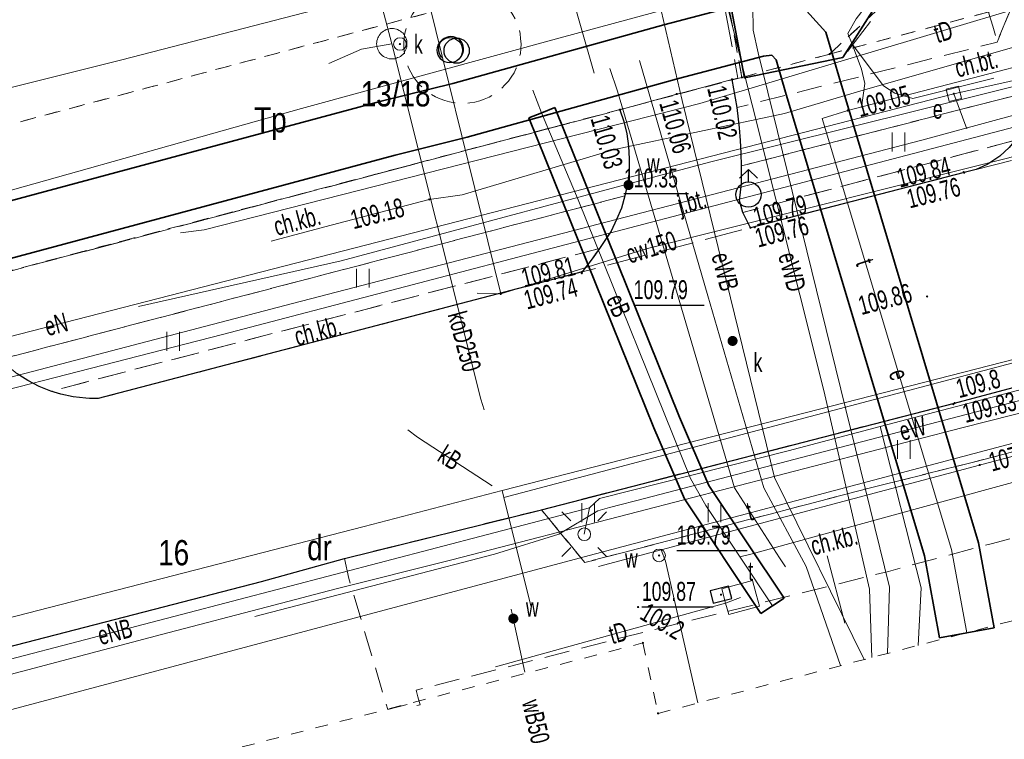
# Model space of a CAD drawing. Header units: metres. Extents: x 0 to 8432273, y 0 to 5705512.
# Tile 9 of 32: x 8403865 to 8403904, y 5705070 to 5705098. Entities that reach past the tile are written whole.
import ezdxf
from ezdxf.enums import TextEntityAlignment as Align

# ---------------------------------------------------------------- set-up
doc = ezdxf.new("R2010")
doc.units = ezdxf.units.M
doc.header["$MEASUREMENT"] = 0
for name, pattern in [('1.0_0.5', [1.5, 1, -0.5]), ('1.5_0.5', [2, 1.5, -0.5]), ('egug-500', [1, 0.5, -0.5])]:
    doc.linetypes.add(name, pattern=pattern)
doc.layers.get('0').update_dxf_attribs({"color": 250, "linetype": 'CONTINUOUS', "lineweight": 100})
for name, color, linetype in [('203-punkt graniczny', 7, 'CONTINUOUS'), ('210-oznaczenie konturu użytku gruntowego', 7, 'CONTINUOUS'), ('211-numer działki ewidencyjnej', 7, 'CONTINUOUS'), ('218-kontur użytku gruntowego', 7, 'CONTINUOUS'), ('chodnik', 7, 'CONTINUOUS'), ('chodnik-Atr17', 7, 'CONTINUOUS'), ('hydrant', 7, 'CONTINUOUS'), ('jezdnia', 7, 'CONTINUOUS'), ('jezdnia-Atr17', 7, 'CONTINUOUS'), ('kanalizacyjne urządzenie techniczne', 7, 'CONTINUOUS'), ('kanalizacyjne urządzenie techniczne-Atr17', 7, 'CONTINUOUS'), ('komora podziemna', 7, 'CONTINUOUS'), ('krawężnik', 7, 'CONTINUOUS'), ('latarnia', 7, 'CONTINUOUS'), ('obudowa ochronna przewodu', 7, 'CONTINUOUS'), ('ogrodzenie trwałe', 7, 'CONTINUOUS'), ('pikieta sztuczna', 7, 'CONTINUOUS'), ('pikieta sztuczna-Atr2', 7, 'CONTINUOUS'), ('przewód ciepłowniczy', 7, 'CONTINUOUS'), ('przewód ciepłowniczy-Atr1', 7, 'CONTINUOUS'), ('przewód elektroenergetyczny podziemny', 7, 'CONTINUOUS'), ('przewód elektroenergetyczny podziemny-Atr1', 7, 'CONTINUOUS'), ('przewód gazowy', 7, 'CONTINUOUS'), ('przewód kanalizacyjny', 7, 'CONTINUOUS'), ('przewód kanalizacyjny-Atr1', 7, 'CONTINUOUS'), ('przewód telekomunikacyjny podziemny', 7, 'CONTINUOUS'), ('przewód telekomunikacyjny podziemny-Atr1', 7, 'CONTINUOUS'), ('przewód wodociągowy', 7, 'CONTINUOUS'), ('przewód wodociągowy-Atr1', 7, 'CONTINUOUS'), ('rzędna', 7, 'CONTINUOUS'), ('rzędna-Atr2', 7, 'CONTINUOUS'), ('trawnik', 7, 'CONTINUOUS'), ('właz do komory lub kanału - kwadratowy', 7, 'CONTINUOUS'), ('właz do komory lub kanału - kwadratowy-Atr17', 7, 'CONTINUOUS'), ('właz do komory lub kanału - okrągły', 7, 'CONTINUOUS'), ('właz do komory lub kanału - okrągły-Atr17', 7, 'CONTINUOUS'), ('właz do komory lub kanału - prostokątny', 7, 'CONTINUOUS'), ('właz do komory lub kanału - prostokątny-Atr17', 7, 'CONTINUOUS'), ('zadrzewienie  zakrzewienie', 7, 'CONTINUOUS'), ('zasuwa lub zawór', 7, 'CONTINUOUS'), ('zasuwa lub zawór-Atr17', 7, 'CONTINUOUS')]:
    doc.layers.add(name, color=color, linetype=linetype)
doc.layers.add('PL_AR_01-MAPA dwg', color=7, linetype='CONTINUOUS', lineweight=15)
doc.styles.get("Standard").update_dxf_attribs({"font": 'arial.ttf', "width": 0.75})
doc.linetypes.add('902-500', pattern='A,3.75,0,[1,ksztalty.shx,S=0.5,R=0,X=0,Y=0],3.75', length=7.5)

# ---------------------------------------------------------------- blocks, each defined once
blk = doc.blocks.new('203')
at = {"linetype": 'Continuous', "lineweight": 0}
h = blk.add_hatch(color=0, dxfattribs=at)
edge = h.paths.add_edge_path()
edge.add_arc((0, 0), 0.045, 0, 360)
blk = doc.blocks.new('TU04')
at = {"color": 0, "linetype": 'Continuous', "lineweight": 13}
for p, q in [((0, 0), (0, 0.75)), ((0.5, 0), (0.5, 0.75))]:
    blk.add_line(p, q, dxfattribs=at)
blk = doc.blocks.new('PW01')
at = {"linetype": 'Continuous', "lineweight": 13}
h = blk.add_hatch(color=0, dxfattribs=at)
edge = h.paths.add_edge_path()
edge.add_arc((0, 0), 0.045, 0, 360)
blk = doc.blocks.new('US22A')
at = {"color": 0, "linetype": 'Continuous', "lineweight": 0}
blk.add_lwpolyline([(-0.25, -0.25), (0.25, -0.25), (0.25, 0.25), (-0.25, 0.25)], close=True, dxfattribs=at)
blk = doc.blocks.new('US22')
at = {"color": 0, "linetype": 'Continuous', "lineweight": 13}
blk.add_circle((0, 0), 0.25, dxfattribs=at)
blk = doc.blocks.new('OTZK1')
at = {"color": 0, "linetype": 'Continuous'}
blk.add_circle((0, 0), 0.5, dxfattribs=at)
blk = doc.blocks.new('OTZK2')
at = {"color": 0, "linetype": 'Continuous'}
blk.add_arc((0, 0), 0.5, 318.85, 221.162, dxfattribs=at)
blk = doc.blocks.new('US25')
at = {"linetype": 'Continuous', "lineweight": 0}
h = blk.add_hatch(color=0, dxfattribs=at)
edge = h.paths.add_edge_path()
edge.add_arc((0, 0), 0.2, 0, 360)
blk = doc.blocks.new('SUWH')
at = {"color": 0, "linetype": 'Continuous'}
for p in [(-0.354, 0.646), (0, 0.5), (0.354, 0.646)]:
    blk.add_line(p, (0, 1), dxfattribs=at)
blk.add_circle((0, 0), 0.5, dxfattribs=at)
blk = doc.blocks.new('SUPWP')
at = {"color": 0, "linetype": 'Continuous'}
blk.add_lwpolyline([(-0.375, -0.25), (0.375, -0.25), (0.375, 0.25), (-0.375, 0.25)], close=True, dxfattribs=at)
blk = doc.blocks.new('SM01')
at = {"color": 0, "linetype": 'Continuous', "lineweight": 13}
for p, q in [((-0.53, 0.531), (-0.883, 0.884)), ((0.531, 0.531), (0.884, 0.884)), ((-0.53, -0.53), (-0.883, -0.883)), ((0.531, -0.53), (0.884, -0.883))]:
    blk.add_line(p, q, dxfattribs=at)
blk.add_circle((0, 0), 0.25, dxfattribs=at)
blk = doc.blocks.new('MDCP')
at = {"layer": '218-kontur użytku gruntowego', "color": 3, "linetype": 'egug-500', "lineweight": 18, "flags": 128}
for points in [[(8403923.503, 5705103.727), (8403896.983, 5705096.707)], [(8403896.983, 5705096.707), (8403923.503, 5705103.727)], [(8403855.413, 5705091.487), (8403892.483, 5705101.377)], [(8403892.483, 5705101.377), (8403855.413, 5705091.487)], [(8403893.513, 5705095.787), (8403892.483, 5705101.377)], [(8403892.483, 5705101.377), (8403893.513, 5705095.787)], [(8403896.983, 5705096.707), (8403898.913, 5705098.497)], [(8403898.913, 5705098.497), (8403896.983, 5705096.707)], [(8403896.983, 5705096.707), (8403893.513, 5705095.787)], [(8403893.513, 5705095.787), (8403896.983, 5705096.707)], [(8403893.513, 5705095.787), (8403856.443, 5705085.997)], [(8403856.443, 5705085.997), (8403893.513, 5705095.787)], [(8403890.193, 5705070.617), (8403914.873, 5705077.067)], [(8403862.113, 5705066.277), (8403889.593, 5705073.407)], [(8403889.593, 5705073.407), (8403890.193, 5705070.617)]]:
    blk.add_lwpolyline(points, dxfattribs=at)
at = {"layer": 'chodnik', "color": 7, "linetype": '1.0_0.5', "lineweight": 18, "flags": 128}
for points in [[(8403904.293, 5705102.637), (8403904.463, 5705103.107), (8403904.693, 5705103.557), (8403904.813, 5705103.747), (8403918.723, 5705122.387), (8403918.933, 5705122.577), (8403919.293, 5705122.927), (8403919.653, 5705123.267), (8403920.013, 5705123.627), (8403920.363, 5705123.977), (8403920.713, 5705124.337), (8403921.113, 5705124.637), (8403921.433, 5705124.807), (8403921.903, 5705124.987), (8403922.393, 5705125.077), (8403922.743, 5705125.097), (8403920.313, 5705126.477), (8403905.273, 5705106.297), (8403903.993, 5705104.527), (8403903.173, 5705102.847), (8403903.063, 5705102.287), (8403903.033, 5705102.107), (8403902.973, 5705101.617), (8403902.943, 5705101.117), (8403902.943, 5705100.617), (8403902.963, 5705100.117), (8403903.013, 5705099.617), (8403903.073, 5705099.257), (8403903.173, 5705098.767), (8403903.303, 5705098.277), (8403903.453, 5705097.807), (8403903.613, 5705097.177), (8403904.323, 5705098.877), (8403904.193, 5705099.367), (8403904.103, 5705099.857), (8403904.073, 5705100.157), (8403904.043, 5705100.657), (8403904.053, 5705101.157), (8403904.093, 5705101.657), (8403904.163, 5705102.157)], [(8403904.323, 5705098.877), (8403903.613, 5705097.177), (8403893.323, 5705094.597), (8403893.413, 5705093.787), (8403893.453, 5705093.287), (8403893.483, 5705092.787), (8403893.493, 5705092.287), (8403905.263, 5705095.307)], [(8403862.873, 5705087.677), (8403862.853, 5705087.277), (8403862.943, 5705086.777), (8403863.093, 5705086.307), (8403863.283, 5705085.847), (8403863.533, 5705085.407), (8403863.823, 5705084.997), (8403864.153, 5705084.627), (8403888.883, 5705091.097), (8403888.983, 5705091.567), (8403889.043, 5705092.067), (8403889.053, 5705092.567), (8403889.023, 5705093.067), (8403888.953, 5705093.557), (8403888.833, 5705094.047), (8403888.683, 5705094.507)], [(8403893.553, 5705090.437), (8403893.853, 5705089.837), (8403902.313, 5705092.017), (8403902.793, 5705092.147), (8403903.253, 5705092.357), (8403903.723, 5705092.667), (8403904.093, 5705093.007), (8403904.333, 5705093.297)], [(8403887.873, 5705089.017), (8403866.153, 5705083.367), (8403866.553, 5705083.247), (8403867.033, 5705083.147), (8403867.533, 5705083.087), (8403868.033, 5705083.077), (8403887.183, 5705088.087), (8403887.583, 5705088.607)], [(8403877.783, 5705076.747), (8403877.953, 5705075.957), (8403879.493, 5705070.777), (8403880.573, 5705071.057), (8403880.613, 5705070.917), (8403880.773, 5705070.957), (8403880.683, 5705071.267), (8403880.613, 5705071.537), (8403889.373, 5705073.767), (8403899.313, 5705076.237), (8403903.433, 5705077.347), (8403912.553, 5705079.767), (8403913.413, 5705076.747), (8403914.753, 5705077.107), (8403915.913, 5705077.297), (8403914.393, 5705083.637), (8403902.633, 5705080.547), (8403898.493, 5705079.517), (8403887.293, 5705076.587), (8403885.573, 5705078.677)]]:
    blk.add_lwpolyline(points, close=True, dxfattribs=at)
at = {"layer": 'jezdnia', "color": 7, "linetype": '1.5_0.5', "lineweight": 18, "flags": 128}
for points in [[(8403951.763, 5705125.727), (8403952.093, 5705126.097), (8403952.473, 5705126.417), (8403952.903, 5705126.677), (8403953.363, 5705126.867), (8403953.583, 5705126.927), (8403954.063, 5705127.037), (8403954.563, 5705127.097), (8403955.063, 5705127.097), (8403955.483, 5705127.057), (8403955.983, 5705126.977), (8403956.463, 5705126.837), (8403956.923, 5705126.647), (8403957.093, 5705126.537), (8403957.513, 5705126.257), (8403957.903, 5705125.957), (8403958.283, 5705125.627), (8403958.643, 5705125.277), (8403959.013, 5705124.877), (8403959.323, 5705124.487), (8403959.623, 5705124.087), (8403959.893, 5705123.667), (8403960.133, 5705123.227), (8403957.103, 5705140.547), (8403957.093, 5705139.547), (8403957.053, 5705139.047), (8403956.993, 5705138.547), (8403956.913, 5705138.047), (8403956.813, 5705137.557), (8403956.693, 5705137.077), (8403956.543, 5705136.597), (8403956.383, 5705136.127), (8403956.203, 5705135.657), (8403956.043, 5705135.377), (8403955.753, 5705134.967), (8403955.433, 5705134.587), (8403955.073, 5705134.237), (8403954.683, 5705133.927), (8403954.393, 5705133.737), (8403953.953, 5705133.487), (8403953.503, 5705133.287), (8403953.023, 5705133.137), (8403951.813, 5705132.777), (8403949.163, 5705132.017), (8403948.823, 5705132.137), (8403948.383, 5705132.377), (8403948.003, 5705132.697), (8403947.083, 5705136.487), (8403941.323, 5705135.017), (8403942.413, 5705130.557), (8403942.233, 5705130.117), (8403941.853, 5705130.427), (8403940.763, 5705134.867), (8403936.243, 5705133.737), (8403937.203, 5705129.837), (8403937.163, 5705129.347), (8403937.023, 5705129.057), (8403936.663, 5705128.717), (8403936.143, 5705128.547), (8403922.743, 5705125.097), (8403922.393, 5705125.077), (8403921.903, 5705124.987), (8403921.433, 5705124.807), (8403921.113, 5705124.637), (8403920.713, 5705124.337), (8403920.363, 5705123.977), (8403920.013, 5705123.627), (8403919.653, 5705123.267), (8403919.293, 5705122.927), (8403918.933, 5705122.577), (8403918.723, 5705122.387), (8403904.813, 5705103.747), (8403904.693, 5705103.557), (8403904.463, 5705103.107), (8403904.293, 5705102.637), (8403904.163, 5705102.157), (8403904.093, 5705101.657), (8403904.053, 5705101.157), (8403904.043, 5705100.657), (8403904.073, 5705100.157), (8403904.103, 5705099.857), (8403904.193, 5705099.367), (8403904.323, 5705098.877), (8403905.263, 5705095.307), (8403905.233, 5705095.027), (8403905.083, 5705094.547), (8403904.883, 5705094.097), (8403904.623, 5705093.667), (8403904.333, 5705093.297), (8403904.093, 5705093.007), (8403903.723, 5705092.667), (8403903.253, 5705092.357), (8403902.793, 5705092.147), (8403919.493, 5705096.387), (8403918.993, 5705096.327), (8403918.493, 5705096.317), (8403918.003, 5705096.347), (8403917.503, 5705096.417), (8403917.043, 5705096.527), (8403916.573, 5705096.677), (8403916.103, 5705096.877), (8403915.663, 5705097.107), (8403915.243, 5705097.387), (8403914.773, 5705097.757), (8403914.593, 5705097.877), (8403914.393, 5705098.087), (8403914.043, 5705098.437), (8403913.673, 5705098.887), (8403913.393, 5705099.297), (8403913.143, 5705099.737), (8403913.053, 5705099.927), (8403912.643, 5705101.107), (8403912.533, 5705101.597), (8403912.453, 5705102.087), (8403912.423, 5705102.587), (8403912.443, 5705103.087), (8403912.493, 5705103.587), (8403912.553, 5705103.897), (8403912.683, 5705104.377), (8403912.843, 5705104.847), (8403913.053, 5705105.307), (8403913.303, 5705105.737), (8403913.443, 5705105.957), (8403913.763, 5705106.347), (8403914.103, 5705106.707), (8403914.453, 5705107.057), (8403914.573, 5705107.167), (8403914.953, 5705107.487), (8403915.353, 5705107.797), (8403915.763, 5705108.077), (8403916.193, 5705108.337), (8403916.633, 5705108.567), (8403917.163, 5705108.817), (8403919.573, 5705109.697), (8403942.783, 5705115.717), (8403942.953, 5705115.747), (8403943.443, 5705115.887), (8403943.903, 5705116.067), (8403944.343, 5705116.307), (8403944.433, 5705116.367), (8403944.833, 5705116.657), (8403945.203, 5705116.997), (8403945.533, 5705117.367), (8403945.823, 5705117.777), (8403951.513, 5705125.347)], [(8403902.843, 5705103.527), (8403905.243, 5705106.657), (8403913.233, 5705117.757), (8403910.443, 5705121.387), (8403903.433, 5705115.397), (8403890.973, 5705110.417), (8403891.693, 5705105.927), (8403893.613, 5705095.767), (8403897.513, 5705096.577)], [(8403853.623, 5705102.527), (8403856.633, 5705086.037), (8403856.933, 5705086.117), (8403862.873, 5705087.677), (8403888.683, 5705094.507), (8403893.123, 5705095.707), (8403893.353, 5705095.757), (8403890.353, 5705112.067), (8403881.953, 5705109.957), (8403881.983, 5705109.507), (8403881.833, 5705109.037), (8403881.503, 5705108.637), (8403881.023, 5705108.387), (8403880.493, 5705108.367), (8403879.993, 5705108.557), (8403879.623, 5705108.917), (8403879.453, 5705109.307)], [(8403888.683, 5705094.507), (8403888.833, 5705094.047), (8403888.953, 5705093.557), (8403889.023, 5705093.067), (8403889.053, 5705092.567), (8403889.043, 5705092.067), (8403888.983, 5705091.567), (8403888.883, 5705091.097), (8403888.743, 5705090.617), (8403888.553, 5705090.157), (8403888.333, 5705089.707), (8403888.063, 5705089.287), (8403887.873, 5705089.017), (8403887.583, 5705088.607), (8403887.183, 5705088.087), (8403893.853, 5705089.837), (8403893.553, 5705090.437), (8403893.423, 5705090.917), (8403893.493, 5705091.577), (8403893.493, 5705092.287), (8403893.483, 5705092.787), (8403893.453, 5705093.287), (8403893.413, 5705093.787), (8403893.323, 5705094.597), (8403893.123, 5705095.707)]]:
    blk.add_lwpolyline(points, close=True, dxfattribs=at)
at = {"layer": 'komora podziemna', "color": 7, "linetype": 'Continuous', "lineweight": 18, "flags": 128}
for points in [[(8403879.833, 5705097.697), (8403879.883, 5705097.677), (8403879.943, 5705097.647), (8403879.993, 5705097.617), (8403880.033, 5705097.577), (8403880.083, 5705097.547), (8403880.123, 5705097.497), (8403880.153, 5705097.447), (8403880.183, 5705097.397), (8403880.213, 5705097.347), (8403880.233, 5705097.297), (8403880.243, 5705097.237), (8403880.253, 5705097.177), (8403880.253, 5705097.117), (8403880.253, 5705097.057), (8403880.243, 5705096.997), (8403880.233, 5705096.947), (8403880.213, 5705096.887), (8403880.183, 5705096.837), (8403880.153, 5705096.787), (8403880.123, 5705096.737), (8403880.083, 5705096.697), (8403880.033, 5705096.657), (8403879.993, 5705096.617), (8403879.943, 5705096.587), (8403879.883, 5705096.567), (8403879.833, 5705096.547), (8403879.773, 5705096.527), (8403879.713, 5705096.517), (8403879.653, 5705096.517), (8403879.593, 5705096.517), (8403879.543, 5705096.527), (8403879.483, 5705096.547), (8403879.423, 5705096.567), (8403879.373, 5705096.587), (8403879.323, 5705096.617), (8403879.273, 5705096.657), (8403879.233, 5705096.697), (8403879.193, 5705096.737), (8403879.153, 5705096.787), (8403879.123, 5705096.837), (8403879.103, 5705096.887), (8403879.083, 5705096.947), (8403879.063, 5705096.997), (8403879.063, 5705097.057), (8403879.053, 5705097.117), (8403879.063, 5705097.177), (8403879.063, 5705097.237), (8403879.083, 5705097.297), (8403879.103, 5705097.347), (8403879.123, 5705097.397), (8403879.153, 5705097.447), (8403879.193, 5705097.497), (8403879.233, 5705097.547), (8403879.273, 5705097.577), (8403879.323, 5705097.617), (8403879.373, 5705097.647), (8403879.423, 5705097.677), (8403879.483, 5705097.697), (8403879.543, 5705097.707), (8403879.593, 5705097.717), (8403879.653, 5705097.717), (8403879.713, 5705097.717), (8403879.773, 5705097.707)], [(8403892.713, 5705075.547), (8403893.933, 5705075.877), (8403894.083, 5705075.337), (8403894.213, 5705074.857), (8403892.993, 5705074.527), (8403892.863, 5705074.977)]]:
    blk.add_lwpolyline(points, close=True, dxfattribs=at)
at = {"layer": 'krawężnik', "color": 7, "linetype": 'Continuous', "lineweight": 25, "flags": 128}
for points in [[(8403904.323, 5705098.877), (8403905.263, 5705095.307), (8403905.233, 5705095.027), (8403905.083, 5705094.547), (8403904.883, 5705094.097), (8403904.623, 5705093.667), (8403904.333, 5705093.297), (8403904.093, 5705093.007), (8403903.723, 5705092.667), (8403903.253, 5705092.357), (8403902.793, 5705092.147), (8403902.313, 5705092.017), (8403893.853, 5705089.837), (8403893.553, 5705090.437), (8403893.423, 5705090.917), (8403893.493, 5705091.577), (8403893.493, 5705092.287), (8403893.483, 5705092.787), (8403893.453, 5705093.287), (8403893.413, 5705093.787), (8403893.323, 5705094.597), (8403893.123, 5705095.707)], [(8403888.683, 5705094.507), (8403888.833, 5705094.047), (8403888.953, 5705093.557), (8403889.023, 5705093.067), (8403889.053, 5705092.567), (8403889.043, 5705092.067), (8403888.983, 5705091.567), (8403888.883, 5705091.097), (8403888.743, 5705090.617), (8403888.553, 5705090.157), (8403888.333, 5705089.707), (8403888.063, 5705089.287), (8403887.873, 5705089.017), (8403887.583, 5705088.607), (8403887.183, 5705088.087), (8403868.033, 5705083.077), (8403867.533, 5705083.087), (8403867.033, 5705083.147), (8403866.553, 5705083.247), (8403866.153, 5705083.367), (8403865.693, 5705083.557), (8403865.243, 5705083.787), (8403864.823, 5705084.057)], [(8403846.153, 5705068.517), (8403874.493, 5705075.837), (8403877.783, 5705076.747), (8403885.573, 5705078.677), (8403901.933, 5705082.897), (8403911.133, 5705085.347)]]:
    blk.add_lwpolyline(points, dxfattribs=at)
at = {"layer": 'obudowa ochronna przewodu', "color": 7, "linetype": 'CONTINUOUS', "lineweight": 35}
for p, q in [((8403633.558, 5705427.186), (8403632.823, 5705426.367)), ((8403634.419, 5705426.413), (8403633.558, 5705427.186)), ((8403632.088, 5705425.549), (8403632.823, 5705426.367)), ((8403636.474, 5705423.655), (8403634.419, 5705426.413)), ((8403632.788, 5705424.922), (8403632.088, 5705425.549)), ((8403634.412, 5705422.74), (8403632.788, 5705424.922)), ((8403640.129, 5705405.199), (8403636.474, 5705423.655)), ((8403637.978, 5705404.735), (8403634.412, 5705422.74)), ((8403641.142, 5705400.87), (8403640.129, 5705405.199)), ((8403638.944, 5705400.604), (8403637.978, 5705404.735)), ((8403641.213, 5705393.994), (8403641.142, 5705400.87)), ((8403639.014, 5705393.82), (8403638.944, 5705400.604)), ((8403644.866, 5705369.28), (8403641.213, 5705393.994)), ((8403642.7, 5705368.895), (8403639.014, 5705393.82)), ((8403648.335, 5705352.567), (8403644.866, 5705369.28)), ((8403646.332, 5705351.388), (8403642.7, 5705368.895)), ((8403648.644, 5705352.299), (8403648.335, 5705352.567)), ((8403650.643, 5705340.072), (8403648.644, 5705352.299)), ((8403646.603, 5705351.155), (8403646.332, 5705351.388)), ((8403648.483, 5705339.643), (8403646.603, 5705351.155)), ((8403652.761, 5705331.038), (8403650.643, 5705340.072)), ((8403650.666, 5705330.336), (8403648.483, 5705339.643)), ((8403657.697, 5705319.878), (8403652.761, 5705331.038)), ((8403655.61, 5705319.156), (8403650.666, 5705330.336)), ((8403666.796, 5705284.201), (8403657.697, 5705319.878)), ((8403664.691, 5705283.554), (8403655.61, 5705319.156)), ((8403672.832, 5705267.497), (8403666.796, 5705284.201)), ((8403670.775, 5705266.718), (8403664.691, 5705283.554)), ((8403676.006, 5705259.462), (8403672.832, 5705267.497)), ((8403674.001, 5705258.552), (8403670.775, 5705266.718)), ((8403687.79, 5705236.573), (8403676.006, 5705259.462)), ((8403685.837, 5705235.561), (8403674.001, 5705258.552)), ((8403696.912, 5705219.059), (8403687.79, 5705236.573)), ((8403694.954, 5705218.056), (8403685.837, 5705235.561)), ((8403701.936, 5705209.093), (8403696.912, 5705219.059)), ((8403699.931, 5705208.182), (8403694.954, 5705218.056)), ((8403708.449, 5705193.099), (8403701.936, 5705209.093)), ((8403706.417, 5705192.256), (8403699.931, 5705208.182)), ((8403710.585, 5705188.051), (8403708.449, 5705193.099)), ((8403708.622, 5705187.044), (8403706.417, 5705192.256)), ((8403711.275, 5705186.92), (8403710.585, 5705188.051)), ((8403709.592, 5705185.455), (8403708.622, 5705187.044)), ((8403711.965, 5705186.355), (8403711.275, 5705186.92)), ((8403713.872, 5705185.985), (8403711.965, 5705186.355)), ((8403715.532, 5705184.64), (8403713.872, 5705185.985)), ((8403711.001, 5705184.3), (8403709.592, 5705185.455)), ((8403716.361, 5705182.365), (8403715.532, 5705184.64)), ((8403712.915, 5705183.929), (8403711.001, 5705184.3)), ((8403713.675, 5705183.315), (8403712.915, 5705183.929)), ((8403714.265, 5705181.69), (8403713.675, 5705183.315)), ((8403719.044, 5705172.8), (8403716.361, 5705182.365)), ((8403716.923, 5705172.215), (8403714.265, 5705181.69)), ((8403720.024, 5705169.193), (8403719.044, 5705172.8)), ((8403717.943, 5705168.462), (8403716.923, 5705172.215)), ((8403720.968, 5705167.022), (8403720.024, 5705169.193)), ((8403718.998, 5705166.033), (8403717.943, 5705168.462)), ((8403737.821, 5705137.573), (8403720.968, 5705167.022)), ((8403735.706, 5705136.841), (8403718.998, 5705166.033)), ((8403738.02, 5705136.22), (8403737.821, 5705137.573)), ((8403735.807, 5705136.154), (8403735.706, 5705136.841)), ((8403737.716, 5705132.724), (8403738.02, 5705136.22)), ((8403735.491, 5705132.53), (8403735.807, 5705136.154)), ((8403738.017, 5705131.6), (8403737.716, 5705132.724)), ((8403735.97, 5705130.735), (8403735.491, 5705132.53)), ((8403740.256, 5705127.851), (8403738.017, 5705131.6)), ((8403738.33, 5705126.784), (8403735.97, 5705130.735)), ((8403745.85, 5705116.965), (8403740.256, 5705127.851)), ((8403743.836, 5705116.069), (8403738.33, 5705126.784)), ((8403748.408, 5705110.218), (8403745.85, 5705116.965)), ((8403746.359, 5705109.417), (8403743.836, 5705116.069)), ((8403751.825, 5705101.719), (8403748.408, 5705110.218)), ((8403749.762, 5705100.956), (8403746.359, 5705109.417)), ((8403756.972, 5705086.45), (8403751.825, 5705101.719)), ((8403754.875, 5705085.785), (8403749.762, 5705100.956)), ((8403893.94, 5705098.788), (8403890.427, 5705097.87)), ((8403895.553, 5705099.005), (8403893.94, 5705098.788)), ((8403896.839, 5705097.576), (8403895.553, 5705099.005)), ((8403890.427, 5705097.87), (8403882.073, 5705095.551)), ((8403897.348, 5705095.829), (8403896.839, 5705097.576)), ((8403894.367, 5705096.626), (8403890.999, 5705095.745)), ((8403894.694, 5705096.67), (8403894.367, 5705096.626)), ((8403894.868, 5705096.479), (8403894.694, 5705096.67)), ((8403895.238, 5705095.206), (8403894.868, 5705096.479)), ((8403890.999, 5705095.745), (8403882.634, 5705093.424)), ((8403902.885, 5705077.365), (8403897.348, 5705095.829)), ((8403882.073, 5705095.551), (8403879.227, 5705094.842)), ((8403900.742, 5705076.85), (8403895.238, 5705095.206)), ((8403879.227, 5705094.842), (8403856.945, 5705088.851)), ((8403886.103, 5705094.593), (8403885.593, 5705094.387)), ((8403891.041, 5705082.34), (8403886.103, 5705094.593)), ((8403885.083, 5705094.182), (8403885.593, 5705094.387)), ((8403890.026, 5705081.915), (8403885.083, 5705094.182)), ((8403882.634, 5705093.424), (8403879.779, 5705092.713)), ((8403879.779, 5705092.713), (8403857.282, 5705086.663)), ((8403856.945, 5705088.851), (8403848.813, 5705088.51)), ((8403848.813, 5705088.51), (8403835.74, 5705084.179)), ((8403759.217, 5705078.892), (8403756.972, 5705086.45)), ((8403849.214, 5705086.325), (8403836.266, 5705082.036)), ((8403857.282, 5705086.663), (8403849.214, 5705086.325)), ((8403757.109, 5705078.263), (8403754.875, 5705085.785)), ((8403835.74, 5705084.179), (8403828.453, 5705082.986)), ((8403828.453, 5705082.986), (8403814.34, 5705077.827)), ((8403836.266, 5705082.036), (8403829.014, 5705080.849)), ((8403892.208, 5705079.641), (8403891.041, 5705082.34)), ((8403891.238, 5705079.113), (8403890.026, 5705081.915)), ((8403829.014, 5705080.849), (8403815.007, 5705075.728)), ((8403895.181, 5705075.183), (8403892.208, 5705079.641)), ((8403761.089, 5705072.658), (8403759.217, 5705078.892)), ((8403894.266, 5705074.572), (8403891.238, 5705079.113)), ((8403758.997, 5705071.976), (8403757.109, 5705078.263)), ((8403814.34, 5705077.827), (8403791.004, 5705071.503)), ((8403903.496, 5705074.004), (8403902.885, 5705077.365)), ((8403901.331, 5705073.61), (8403900.742, 5705076.85)), ((8403815.007, 5705075.728), (8403792.583, 5705069.651)), ((8403895.181, 5705075.183), (8403894.723, 5705074.877)), ((8403894.266, 5705074.572), (8403894.723, 5705074.877)), ((8403903.496, 5705074.004), (8403902.413, 5705073.807)), ((8403901.331, 5705073.61), (8403902.413, 5705073.807)), ((8403761.269, 5705072.145), (8403761.089, 5705072.658)), ((8403759.597, 5705070.27), (8403758.997, 5705071.976)), ((8403761.893, 5705072.003), (8403761.269, 5705072.145)), ((8403773.982, 5705067.404), (8403761.893, 5705072.003)), ((8403791.004, 5705071.503), (8403790.651, 5705070.72)), ((8403790.651, 5705070.72), (8403786.461, 5705069.705)), ((8403761.254, 5705069.892), (8403759.597, 5705070.27)), ((8403785.69, 5705070.251), (8403782.242, 5705069.539)), ((8403786.461, 5705069.705), (8403785.69, 5705070.251)), ((8403773.404, 5705065.271), (8403761.254, 5705069.892)), ((8403782.242, 5705069.539), (8403778.721, 5705067.55)), ((8403792.583, 5705069.651), (8403792.215, 5705068.835)), ((8403792.215, 5705068.835), (8403786.006, 5705067.33)), ((8403785.197, 5705067.904), (8403783.025, 5705067.455)), ((8403786.006, 5705067.33), (8403785.197, 5705067.904)), ((8403775.393, 5705067.169), (8403773.982, 5705067.404)), ((8403778.721, 5705067.55), (8403777.027, 5705066.931)), ((8403783.025, 5705067.455), (8403779.646, 5705065.545)), ((8403776.322, 5705067.086), (8403775.393, 5705067.169)), ((8403777.027, 5705066.931), (8403776.322, 5705067.086)), ((8403775.114, 5705064.985), (8403773.404, 5705065.271)), ((8403779.646, 5705065.545), (8403777.179, 5705064.644)), ((8403775.985, 5705064.908), (8403775.114, 5705064.985)), ((8403777.179, 5705064.644), (8403775.985, 5705064.908))]:
    blk.add_line(p, q, dxfattribs=at)
at = {"layer": 'ogrodzenie trwałe', "color": 7, "linetype": '902-500', "lineweight": 35, "flags": 128}
for points in [[(8403890.503, 5705112.157), (8403893.613, 5705095.767), (8403897.513, 5705096.577)], [(8403902.323, 5705104.127), (8403897.513, 5705096.577)]]:
    blk.add_lwpolyline(points, dxfattribs=at)
at = {"layer": 'przewód ciepłowniczy', "color": 212, "linetype": 'Continuous', "lineweight": 18, "flags": 128}
for points in [[(8403984.913, 5705131.487), (8403982.663, 5705131.097), (8403982.473, 5705131.067), (8403981.333, 5705130.887), (8403981.633, 5705128.967), (8403979.443, 5705128.627), (8403979.143, 5705130.547), (8403961.273, 5705127.767), (8403964.973, 5705108.297), (8403930.883, 5705099.567), (8403905.703, 5705093.007), (8403889.723, 5705088.997), (8403886.273, 5705087.927), (8403883.963, 5705087.217), (8403883.033, 5705087.247)], [(8403882.913, 5705110.207), (8403882.993, 5705109.877), (8403883.863, 5705106.397), (8403884.733, 5705102.917), (8403880.363, 5705101.827), (8403883.963, 5705087.217)]]:
    blk.add_lwpolyline(points, dxfattribs=at)
at = {"layer": 'przewód elektroenergetyczny podziemny', "color": 1, "linetype": 'Continuous', "lineweight": 18, "flags": 128}
for points in [[(8404053.003, 5705133.087), (8404032.523, 5705127.727), (8404009.353, 5705121.727), (8403991.383, 5705117.097), (8403974.153, 5705112.767), (8403965.063, 5705110.357), (8403953.913, 5705107.437), (8403934.233, 5705102.237), (8403922.733, 5705099.317), (8403900.633, 5705093.297), (8403875.723, 5705086.837), (8403862.233, 5705083.317), (8403861.743, 5705083.187), (8403861.243, 5705083.057), (8403860.003, 5705082.737), (8403858.963, 5705082.407), (8403858.053, 5705082.737)], [(8403896.693, 5705094.157), (8403897.703, 5705094.477), (8403931.813, 5705103.357), (8403949.053, 5705107.837), (8403949.183, 5705109.077), (8403971.313, 5705114.567), (8403972.853, 5705115.077), (8403974.063, 5705115.657), (8403974.533, 5705116.427), (8403974.363, 5705118.007), (8403968.593, 5705151.317), (8403967.873, 5705152.377), (8403968.073, 5705153.887), (8403966.913, 5705159.347), (8403965.243, 5705162.617), (8403964.693, 5705163.597)], [(8403874.873, 5705089.307), (8403877.003, 5705089.867), (8403881.133, 5705090.957), (8403882.433, 5705091.137), (8403888.463, 5705092.927), (8403895.203, 5705094.357), (8403898.313, 5705095.277), (8403904.373, 5705097.007)], [(8403897.873, 5705097.097), (8403897.703, 5705097.527), (8403898.033, 5705098.097), (8403898.983, 5705099.347), (8403901.693, 5705103.717), (8403905.503, 5705110.137), (8403911.463, 5705121.867)], [(8403854.283, 5705089.167), (8403860.213, 5705090.097), (8403876.073, 5705094.557), (8403886.323, 5705097.357), (8403903.103, 5705101.907), (8403921.363, 5705106.677), (8403934.423, 5705110.117), (8403943.793, 5705112.457), (8403957.783, 5705116.147), (8403964.843, 5705117.917), (8403969.953, 5705118.947), (8403973.713, 5705119.867)], [(8403975.653, 5705120.007), (8403970.003, 5705118.517), (8403953.913, 5705114.177), (8403937.453, 5705109.887), (8403918.453, 5705105.117), (8403900.903, 5705100.517), (8403895.713, 5705099.157), (8403893.943, 5705098.607), (8403893.963, 5705097.657)], [(8403950.463, 5705116.967), (8403930.013, 5705111.687), (8403911.163, 5705106.957), (8403895.043, 5705103.007), (8403892.013, 5705102.287), (8403883.833, 5705100.337), (8403868.963, 5705096.487), (8403856.133, 5705093.277), (8403857.983, 5705084.427)], [(8403869.623, 5705086.717), (8403877.653, 5705088.527), (8403892.233, 5705092.437), (8403908.883, 5705096.567), (8403922.233, 5705099.897), (8403925.713, 5705100.717), (8403940.503, 5705104.897), (8403950.843, 5705107.787), (8403958.873, 5705109.977), (8403966.183, 5705112.087)], [(8403901.903, 5705095.137), (8403906.283, 5705096.107), (8403920.603, 5705099.677), (8403926.683, 5705101.417), (8403936.633, 5705104.147), (8403949.603, 5705107.637), (8403956.213, 5705109.527)], [(8403898.653, 5705072.827), (8403898.563, 5705075.537), (8403896.753, 5705083.397), (8403892.013, 5705102.287)], [(8403898.353, 5705072.747), (8403894.803, 5705079.947), (8403891.153, 5705094.877), (8403889.763, 5705100.817)], [(8403899.273, 5705072.987), (8403899.353, 5705075.617), (8403894.153, 5705096.757), (8403893.963, 5705097.657)], [(8403841.983, 5705066.527), (8403844.523, 5705066.947), (8403852.283, 5705068.957), (8403855.113, 5705069.697), (8403855.363, 5705069.757), (8403859.683, 5705070.877), (8403870.533, 5705073.737), (8403874.983, 5705074.897), (8403877.453, 5705075.547), (8403882.033, 5705076.697), (8403889.383, 5705078.597), (8403902.223, 5705081.917), (8403913.423, 5705084.757)], [(8403898.243, 5705094.597), (8403898.373, 5705095.547), (8403898.253, 5705096.107), (8403897.873, 5705097.097)], [(8403897.873, 5705097.097), (8403899.113, 5705095.457), (8403899.563, 5705095.157), (8403900.283, 5705094.947), (8403903.483, 5705095.757)], [(8403889.463, 5705096.457), (8403892.163, 5705087.137), (8403894.383, 5705079.537), (8403896.063, 5705076.427), (8403897.413, 5705072.507)], [(8403895.233, 5705076.417), (8403895.003, 5705076.767), (8403893.223, 5705079.537), (8403888.583, 5705095.247), (8403888.283, 5705096.137)], [(8403885.233, 5705095.277), (8403885.583, 5705094.387), (8403887.033, 5705090.947), (8403891.483, 5705079.917), (8403892.083, 5705078.847), (8403894.723, 5705074.877)], [(8403901.903, 5705095.137), (8403831.553, 5705077.047)], [(8403902.423, 5705093.747), (8403901.903, 5705095.137)], [(8403896.693, 5705094.157), (8403901.813, 5705077.097), (8403902.413, 5705073.807)], [(8403893.433, 5705076.807), (8403893.923, 5705076.937), (8403903.213, 5705079.477), (8403925.013, 5705085.417), (8403947.843, 5705091.367), (8403954.113, 5705093.067)], [(8403874.233, 5705074.447), (8403880.163, 5705075.997), (8403883.723, 5705076.917), (8403886.263, 5705077.707), (8403887.803, 5705078.637), (8403888.273, 5705078.767), (8403889.703, 5705079.137), (8403902.993, 5705082.607), (8403908.033, 5705083.927), (8403909.933, 5705084.377), (8403912.413, 5705084.997), (8403918.863, 5705086.737), (8403923.933, 5705087.897), (8403926.423, 5705088.407), (8403926.613, 5705088.477)], [(8403860.403, 5705071.677), (8403871.323, 5705074.537), (8403887.483, 5705078.747), (8403887.873, 5705079.127), (8403895.343, 5705081.007), (8403898.983, 5705081.967), (8403911.773, 5705085.327), (8403918.383, 5705087.027), (8403919.303, 5705085.967)], [(8403900.493, 5705073.307), (8403900.613, 5705075.587), (8403898.983, 5705081.967)], [(8403887.483, 5705078.747), (8403887.273, 5705077.707)], [(8403897.583, 5705074.187), (8403896.883, 5705076.847)]]:
    blk.add_lwpolyline(points, dxfattribs=at)
at = {"layer": 'przewód gazowy', "color": 52, "linetype": 'Continuous', "lineweight": 18, "flags": 128}
for points in [[(8403884.093, 5705079.167), (8403949.563, 5705096.467), (8403955.273, 5705096.177)], [(8403849.253, 5705070.457), (8403849.633, 5705070.577), (8403878.553, 5705078.017), (8403884.023, 5705079.437), (8403949.203, 5705096.137), (8403955.373, 5705095.707), (8403956.423, 5705091.947), (8403958.293, 5705082.937), (8403966.923, 5705084.677), (8403977.683, 5705086.967), (8403978.433, 5705085.807), (8403978.743, 5705085.907), (8403979.053, 5705085.917)], [(8403885.163, 5705074.877), (8403884.093, 5705079.167), (8403884.023, 5705079.437)]]:
    blk.add_lwpolyline(points, dxfattribs=at)
at = {"layer": 'przewód kanalizacyjny', "color": 34, "linetype": 'Continuous', "lineweight": 18, "flags": 128}
for points in [[(8403879.653, 5705097.117), (8403876.633, 5705108.567)], [(8403879.653, 5705097.117), (8403878.453, 5705096.897), (8403877.153, 5705096.337)], [(8403879.653, 5705097.117), (8403883.183, 5705083.057), (8403883.303, 5705082.627)], [(8403883.623, 5705079.627), (8403880.673, 5705081.547), (8403880.293, 5705081.837)]]:
    blk.add_lwpolyline(points, dxfattribs=at)
at = {"layer": 'przewód telekomunikacyjny podziemny', "color": 30, "linetype": 'Continuous', "lineweight": 18, "flags": 128}
for points in [[(8403915.013, 5705101.727), (8403914.133, 5705101.437), (8403891.853, 5705094.747), (8403872.223, 5705089.747), (8403871.283, 5705089.637)], [(8403886.013, 5705101.717), (8403887.663, 5705095.957)], [(8403823.933, 5705060.097), (8403824.653, 5705060.277), (8403855.693, 5705068.397), (8403887.273, 5705076.817), (8403914.163, 5705083.937), (8403952.263, 5705094.187), (8403956.953, 5705092.187), (8403961.953, 5705089.357), (8403962.313, 5705088.467)], [(8403896.693, 5705094.157), (8403901.813, 5705077.097), (8403902.413, 5705073.807)], [(8403893.463, 5705075.197), (8403892.863, 5705074.977), (8403884.383, 5705072.627), (8403883.753, 5705072.457)]]:
    blk.add_lwpolyline(points, dxfattribs=at)
at = {"layer": 'przewód wodociągowy', "color": 5, "linetype": 'Continuous', "lineweight": 18, "flags": 128}
for points in [[(8403893.813, 5705091.077), (8403937.693, 5705102.587), (8403940.283, 5705103.397)], [(8403887.833, 5705076.427), (8403890.323, 5705077.087), (8403902.923, 5705080.447), (8403913.883, 5705083.367), (8403950.923, 5705093.527)], [(8403853.093, 5705080.407), (8403858.243, 5705081.837), (8403872.953, 5705085.617), (8403893.813, 5705091.077)], [(8403890.323, 5705077.087), (8403890.493, 5705076.637), (8403891.763, 5705071.037)], [(8403884.913, 5705072.247), (8403884.463, 5705074.367), (8403884.383, 5705074.747)]]:
    blk.add_lwpolyline(points, dxfattribs=at)
at = {"layer": 'rzędna-Atr2', "color": 5, "flags": 128}
for points in [[(8403888.843, 5705091.197), (8403891.399, 5705091.197)], [(8403890.933, 5705077.067), (8403893.718, 5705077.067)]]:
    blk.add_lwpolyline(points, dxfattribs=at)
at = {"layer": 'rzędna-Atr2', "color": 34, "flags": 128}
blk.add_lwpolyline([(8403889.233, 5705086.777), (8403892.018, 5705086.777)], dxfattribs=at)
at = {"layer": 'rzędna-Atr2', "color": 30, "flags": 128}
blk.add_lwpolyline([(8403889.553, 5705074.837), (8403892.375, 5705074.837)], dxfattribs=at)
at = {"layer": 'trawnik', "color": 7, "linetype": '1.0_0.5', "lineweight": 18, "flags": 128}
for points in [[(8403893.493, 5705092.287), (8403893.493, 5705091.577), (8403893.423, 5705090.917), (8403893.553, 5705090.437), (8403904.333, 5705093.297), (8403904.623, 5705093.667), (8403904.883, 5705094.097), (8403905.083, 5705094.547), (8403905.233, 5705095.027), (8403905.263, 5705095.307)], [(8403888.883, 5705091.097), (8403864.153, 5705084.627), (8403864.433, 5705084.367), (8403864.823, 5705084.057), (8403865.243, 5705083.787), (8403865.693, 5705083.557), (8403866.153, 5705083.367), (8403887.873, 5705089.017), (8403888.063, 5705089.287), (8403888.333, 5705089.707), (8403888.553, 5705090.157), (8403888.743, 5705090.617)], [(8403885.573, 5705078.677), (8403887.293, 5705076.587), (8403898.493, 5705079.517), (8403902.633, 5705080.547), (8403914.393, 5705083.637), (8403913.923, 5705084.437), (8403913.713, 5705084.687), (8403913.313, 5705085.007), (8403912.863, 5705085.247), (8403912.623, 5705085.337), (8403912.123, 5705085.427), (8403911.613, 5705085.417), (8403911.133, 5705085.347), (8403901.933, 5705082.897)]]:
    blk.add_lwpolyline(points, close=True, dxfattribs=at)
at = {"layer": 'zadrzewienie  zakrzewienie', "color": 7, "linetype": '1.0_0.5', "lineweight": 18, "flags": 128}
blk.add_lwpolyline([(8403882.453, 5705099.397), (8403882.273, 5705099.387), (8403882.073, 5705099.367), (8403881.883, 5705099.327), (8403881.683, 5705099.267), (8403881.503, 5705099.197), (8403881.323, 5705099.107), (8403881.153, 5705098.997), (8403880.993, 5705098.877), (8403880.843, 5705098.747), (8403880.703, 5705098.607), (8403880.583, 5705098.447), (8403880.473, 5705098.287), (8403880.373, 5705098.107), (8403880.293, 5705097.927), (8403880.223, 5705097.737), (8403880.173, 5705097.537), (8403880.143, 5705097.347), (8403880.133, 5705097.147), (8403880.133, 5705096.947), (8403880.153, 5705096.747), (8403880.193, 5705096.547), (8403880.243, 5705096.357), (8403880.313, 5705096.167), (8403880.403, 5705095.987), (8403880.503, 5705095.817), (8403880.623, 5705095.657), (8403880.753, 5705095.497), (8403880.893, 5705095.357), (8403881.043, 5705095.237), (8403881.203, 5705095.117), (8403881.383, 5705095.017), (8403881.563, 5705094.937), (8403881.753, 5705094.867), (8403881.943, 5705094.817), (8403882.143, 5705094.777), (8403882.343, 5705094.757), (8403882.543, 5705094.757), (8403882.743, 5705094.777), (8403882.933, 5705094.807), (8403883.133, 5705094.857), (8403883.313, 5705094.927), (8403883.503, 5705095.007), (8403883.673, 5705095.107), (8403883.843, 5705095.217), (8403883.993, 5705095.347), (8403884.133, 5705095.487), (8403884.273, 5705095.637), (8403884.383, 5705095.797), (8403884.493, 5705095.967), (8403884.573, 5705096.147), (8403884.653, 5705096.337), (8403884.703, 5705096.527), (8403884.743, 5705096.727), (8403884.763, 5705096.917), (8403884.773, 5705097.117), (8403884.753, 5705097.317), (8403884.733, 5705097.517), (8403884.683, 5705097.717), (8403884.623, 5705097.907), (8403884.543, 5705098.087), (8403884.443, 5705098.267), (8403884.333, 5705098.427), (8403884.213, 5705098.587), (8403884.073, 5705098.737), (8403883.923, 5705098.867), (8403883.763, 5705098.987), (8403883.593, 5705099.097), (8403883.423, 5705099.187), (8403883.233, 5705099.257), (8403883.043, 5705099.317), (8403882.853, 5705099.367), (8403882.653, 5705099.387)], close=True, dxfattribs=at)
at = {"layer": '203-punkt graniczny', "color": 7, "linetype": 'Continuous', "lineweight": 18}
for p in [(8403896.983, 5705096.707), (8403893.513, 5705095.787), (8403889.593, 5705073.407), (8403890.193, 5705070.617)]:
    blk.add_blockref('203', p, dxfattribs=at)
at = {"layer": 'hydrant', "color": 5, "linetype": 'Continuous', "lineweight": 18}
blk.add_blockref('SUWH', (8403893.773, 5705091.147), dxfattribs=at)
at = {"layer": 'kanalizacyjne urządzenie techniczne', "color": 34, "linetype": 'Continuous', "lineweight": 18, "rotation": 283.266}
blk.add_blockref('US25', (8403893.143, 5705085.357), dxfattribs=at)
at = {"layer": 'latarnia', "color": 7, "linetype": 'Continuous', "lineweight": 18}
blk.add_blockref('SM01', (8403887.273, 5705077.707), dxfattribs=at)
at = {"layer": 'pikieta sztuczna', "color": 7, "linetype": 'Continuous', "lineweight": 13}
for p in [(8403893.123, 5705095.707), (8403890.933, 5705095.127), (8403888.683, 5705094.507), (8403902.293, 5705092.037), (8403902.313, 5705092.017), (8403893.853, 5705089.837), (8403894.023, 5705089.857), (8403887.173, 5705088.037), (8403887.183, 5705088.087), (8403900.843, 5705087.117), (8403901.883, 5705082.857), (8403901.933, 5705082.897)]:
    blk.add_blockref('PW01', p, dxfattribs=at)
at = {"layer": 'rzędna', "color": 34, "linetype": 'Continuous', "lineweight": 18}
blk.add_blockref('PW01', (8403879.973, 5705097.107), dxfattribs=at)
at = {"layer": 'rzędna', "color": 1, "linetype": 'Continuous', "lineweight": 18, "rotation": 179.999}
blk.add_blockref('PW01', (8403901.903, 5705095.137), dxfattribs=at)
at = {"layer": 'rzędna', "color": 1, "linetype": 'Continuous', "lineweight": 18}
for p in [(8403897.703, 5705094.477), (8403881.133, 5705090.957), (8403889.403, 5705074.827)]:
    blk.add_blockref('PW01', p, dxfattribs=at)
at = {"layer": 'rzędna', "color": 5, "linetype": 'Continuous', "lineweight": 18, "rotation": 13.72}
blk.add_blockref('PW01', (8403889.023, 5705091.527), dxfattribs=at)
at = {"layer": 'rzędna', "color": 212, "linetype": 'Continuous', "lineweight": 18}
blk.add_blockref('PW01', (8403883.963, 5705087.217), dxfattribs=at)
at = {"layer": 'rzędna', "color": 34, "linetype": 'Continuous', "lineweight": 18, "rotation": 283.266}
blk.add_blockref('PW01', (8403893.143, 5705085.357), dxfattribs=at)
at = {"layer": 'rzędna', "color": 5, "linetype": 'Continuous', "lineweight": 18}
for p in [(8403902.923, 5705080.447), (8403890.233, 5705076.867)]:
    blk.add_blockref('PW01', p, dxfattribs=at)
at = {"layer": 'rzędna', "color": 30, "linetype": 'Continuous', "lineweight": 18, "rotation": 14.1}
blk.add_blockref('PW01', (8403892.683, 5705075.317), dxfattribs=at)
at = {"layer": 'trawnik', "color": 7, "linetype": 'Continuous', "lineweight": 18}
for p in [(8403899.466, 5705092.853), (8403899.466, 5705092.853), (8403878.252, 5705087.466), (8403870.752, 5705084.966), (8403899.672, 5705080.686), (8403887.172, 5705078.186), (8403892.172, 5705078.186)]:
    blk.add_blockref('TU04', p, dxfattribs=at)
at = {"layer": 'właz do komory lub kanału - kwadratowy', "color": 7, "linetype": 'Continuous', "lineweight": 18, "rotation": 103.816}
blk.add_blockref('US22A', (8403901.903, 5705095.137), dxfattribs=at)
at = {"layer": 'właz do komory lub kanału - okrągły', "color": 7, "linetype": 'Continuous', "lineweight": 18}
for p in [(8403879.973, 5705097.107), (8403890.233, 5705076.867)]:
    blk.add_blockref('US22', p, dxfattribs=at)
at = {"layer": 'właz do komory lub kanału - prostokątny', "color": 7, "linetype": 'Continuous', "lineweight": 18, "rotation": 14.1}
blk.add_blockref('SUPWP', (8403892.683, 5705075.317), dxfattribs=at)
at = {"layer": 'zadrzewienie  zakrzewienie', "color": 7, "linetype": 'Continuous', "lineweight": 18}
for name, p in [('OTZK1', (8403881.951, 5705096.862)), ('OTZK2', (8403881.996, 5705096.905)), ('OTZK2', (8403881.996, 5705096.905)), ('OTZK1', (8403882.219, 5705096.843))]:
    blk.add_blockref(name, p, dxfattribs=at)
at = {"layer": 'zasuwa lub zawór', "color": 5, "linetype": 'Continuous', "lineweight": 18}
for p, rotation in [((8403889.023, 5705091.527), 13.72), ((8403884.463, 5705074.367), 12.244)]:
    blk.add_blockref('US25', p, dxfattribs=dict(at, rotation=rotation))
at = {"layer": '210-oznaczenie konturu użytku gruntowego', "color": 3, "linetype": 'Continuous', "lineweight": 18, "width": 0.79}
for s, p in [('Tp', (8403874.203, 5705093.607)), ('dr', (8403876.3, 5705076.678))]:
    blk.add_text(s, height=1, dxfattribs=at).set_placement(p)
at = {"layer": '211-numer działki ewidencyjnej', "color": 7, "linetype": 'Continuous', "lineweight": 18, "width": 0.79}
for s, p in [('13/18', (8403878.423, 5705094.637)), ('16', (8403870.403, 5705076.477))]:
    blk.add_text(s, height=1, dxfattribs=at).set_placement(p)
at = {"layer": 'chodnik-Atr17', "color": 7, "width": 0.667}
for s, rotation, p in [('ch.bt.', 14.075, (8403902.793, 5705096.347)), ('ch.kb.', 14.816, (8403875.903, 5705090.107)), ('ch.kb.', 14.581, (8403876.723, 5705085.747)), ('ch.kb.', 13.99, (8403897.163, 5705077.457))]:
    blk.add_text(s, height=0.75, rotation=rotation, dxfattribs=at).set_placement(p, align=Align.MIDDLE_CENTER)
at = {"layer": 'jezdnia-Atr17', "color": 7, "width": 0.667}
blk.add_text('j.bt.', height=0.75, rotation=14.852, dxfattribs=at).set_placement((8403891.533, 5705090.877), align=Align.MIDDLE_CENTER)
at = {"layer": 'kanalizacyjne urządzenie techniczne-Atr17', "color": 34, "width": 0.667}
blk.add_text('k', height=0.75, dxfattribs=at).set_placement((8403893.973, 5705084.507), align=Align.MIDDLE_LEFT)
at = {"layer": 'pikieta sztuczna-Atr2', "color": 7, "width": 0.667}
for s, rotation, p in [('110.02', 283.058, (8403892.133, 5705095.357)), ('110.06', 285.752, (8403890.233, 5705094.767)), ('110.03', 285.784, (8403887.513, 5705094.157)), ('109.84', 14.146, (8403899.763, 5705091.417)), ('109.76', 14.091, (8403900.153, 5705090.597)), ('109.79', 14.647, (8403894.083, 5705089.887)), ('109.76', 14.75, (8403894.153, 5705089.047)), ('109.81', 13.919, (8403884.893, 5705087.467)), ('109.74', 14.729, (8403885.003, 5705086.597)), ('109.86', 14.836, (8403898.243, 5705086.377)), ('109.8', 14.762, (8403902.113, 5705083.087)), ('109.83', 14.182, (8403902.363, 5705082.107))]:
    blk.add_text(s, height=0.75, rotation=rotation, dxfattribs=at).set_placement(p)
at = {"layer": 'przewód ciepłowniczy-Atr1', "color": 212, "width": 0.667}
blk.add_text('cw150', height=0.75, rotation=17.231, dxfattribs=at).set_placement((8403888.963, 5705088.767), align=Align.MIDDLE_LEFT)
at = {"layer": 'przewód elektroenergetyczny podziemny-Atr1', "color": 1, "width": 0.667}
for s, rotation, p in [('eWB', 284.694, (8403892.853, 5705088.097)), ('eWD', 285.039, (8403895.503, 5705088.087)), ('eB', 292.958, (8403888.633, 5705086.757)), ('eN', 14.421, (8403866.363, 5705086.017)), ('e', 287.669, (8403899.733, 5705084.027)), ('eW', 14.633, (8403900.273, 5705081.897))]:
    blk.add_text(s, height=0.75, rotation=rotation, dxfattribs=at).set_placement(p, align=Align.MIDDLE_CENTER)
blk.add_text('eNB', height=0.75, rotation=14.676, dxfattribs=at).set_placement((8403868.033, 5705073.677), align=Align.MIDDLE_LEFT)
at = {"layer": 'przewód kanalizacyjny-Atr1', "color": 34, "width": 0.667}
for s, rotation, p in [('koD250', 285.025, (8403882.533, 5705085.337)), ('kB', 328.019, (8403881.953, 5705080.737))]:
    blk.add_text(s, height=0.75, rotation=rotation, dxfattribs=at).set_placement(p, align=Align.MIDDLE_CENTER)
at = {"layer": 'przewód telekomunikacyjny podziemny-Atr1', "color": 30, "width": 0.667}
for s, rotation, p in [('tD', 16.705, (8403901.483, 5705097.597)), ('t', 287.669, (8403898.393, 5705088.477)), ('t', 14.83, (8403893.813, 5705078.617)), ('tD', 15.501, (8403888.613, 5705073.807))]:
    blk.add_text(s, height=0.75, rotation=rotation, dxfattribs=at).set_placement(p, align=Align.MIDDLE_CENTER)
at = {"layer": 'przewód wodociągowy-Atr1', "color": 5, "width": 0.667}
blk.add_text('wB50', height=0.75, rotation=282.997, dxfattribs=at).set_placement((8403885.363, 5705070.297), align=Align.MIDDLE_CENTER)
at = {"layer": 'rzędna-Atr2', "color": 1, "width": 0.667}
for s, rotation, p in [('109.05', 15.325, (8403898.083, 5705094.567)), ('109.18', 14.343, (8403878.043, 5705090.137)), ('109.2', 329.525, (8403889.613, 5705074.707))]:
    blk.add_text(s, height=0.75, rotation=rotation, dxfattribs=at).set_placement(p, align=Align.MIDDLE_LEFT)
at = {"layer": 'rzędna-Atr2', "color": 5, "width": 0.667}
for s, p in [('110.35', (8403888.843, 5705091.205)), ('109.79', (8403890.933, 5705077.075))]:
    blk.add_text(s, height=0.75, dxfattribs=at).set_placement(p, align=Align.BOTTOM_LEFT)
at = {"layer": 'rzędna-Atr2', "color": 34, "width": 0.667}
blk.add_text('109.79', height=0.75, dxfattribs=at).set_placement((8403889.233, 5705086.785), align=Align.BOTTOM_LEFT)
at = {"layer": 'rzędna-Atr2', "color": 5, "width": 0.667}
blk.add_text('107.99', height=0.75, rotation=14.702, dxfattribs=at).set_placement((8403903.313, 5705080.547), align=Align.MIDDLE_LEFT)
at = {"layer": 'rzędna-Atr2', "color": 30, "width": 0.667}
blk.add_text('109.87', height=0.75, dxfattribs=at).set_placement((8403889.553, 5705074.845), align=Align.BOTTOM_LEFT)
at = {"layer": 'właz do komory lub kanału - kwadratowy-Atr17', "color": 7, "width": 0.667}
blk.add_text('e', height=0.75, dxfattribs=at).set_placement((8403901.073, 5705093.927), align=Align.BOTTOM_LEFT)
at = {"layer": 'właz do komory lub kanału - okrągły-Atr17', "color": 7, "width": 0.667}
for s, p in [('k', (8403880.533, 5705096.497)), ('w', (8403888.883, 5705076.157))]:
    blk.add_text(s, height=0.75, dxfattribs=at).set_placement(p, align=Align.BOTTOM_LEFT)
at = {"layer": 'właz do komory lub kanału - prostokątny-Atr17', "color": 7, "width": 0.667}
blk.add_text('t', height=0.75, dxfattribs=at).set_placement((8403893.763, 5705075.647), align=Align.BOTTOM_LEFT)
at = {"layer": 'zasuwa lub zawór-Atr17', "color": 5, "width": 0.667}
for p in [(8403889.753, 5705091.787), (8403884.963, 5705074.217)]:
    blk.add_text('w', height=0.75, dxfattribs=at).set_placement(p, align=Align.BOTTOM_LEFT)

msp = doc.modelspace()

# ---------------------------------------------------------------- block references
at = {"layer": 'PL_AR_01-MAPA dwg', "linetype": 'Continuous'}
msp.add_blockref('MDCP', (0, 0), dxfattribs=at)

doc.saveas('drawing.dxf')
